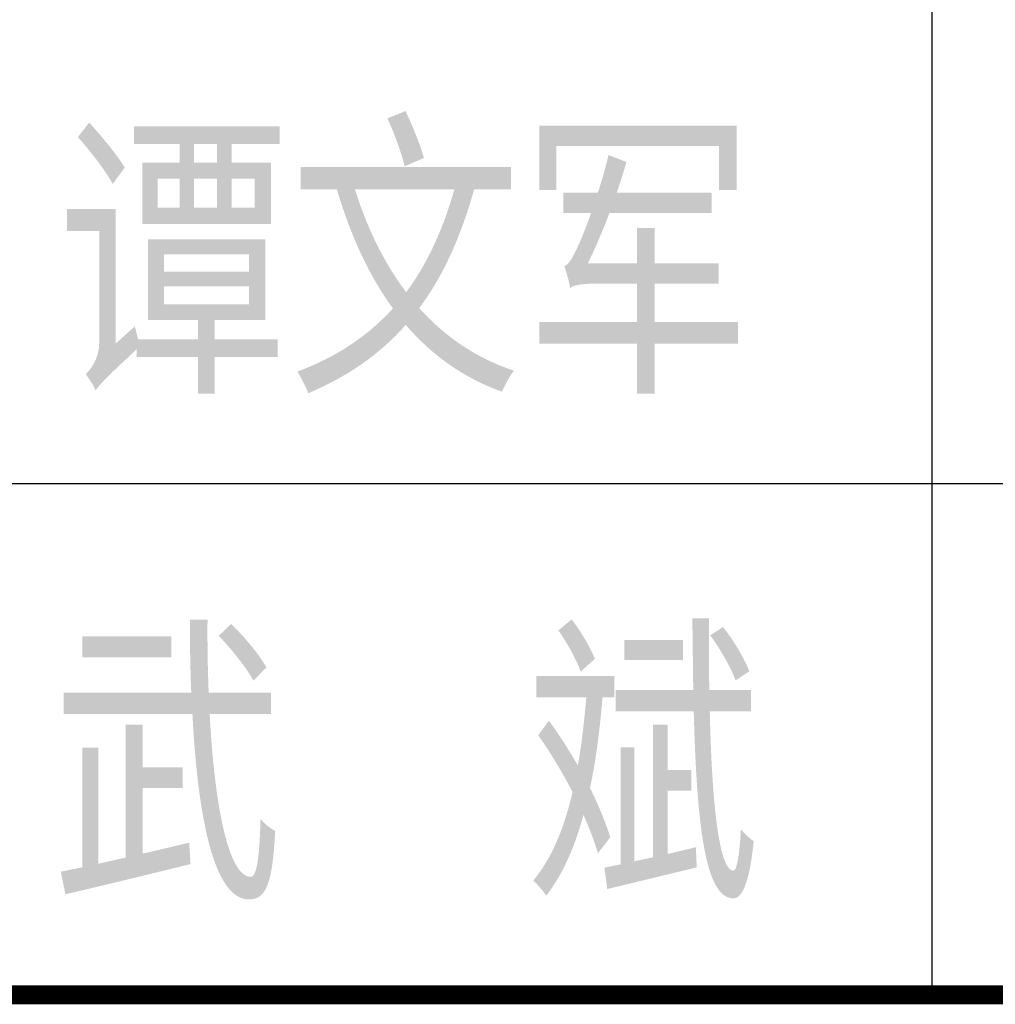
# Model space of a CAD drawing. Extents: x 427948 to 764348, y 274849 to 601549.
# Tile 42 of 212: x 592070 to 593597, y 523034 to 524575. Entities that reach past the tile are written whole.
import ezdxf
from ezdxf.enums import TextEntityAlignment as Align

# ---------------------------------------------------------------- set-up
doc = ezdxf.new("R2010")
doc.units = 0
doc.header["$LTSCALE"] = 1000
doc.header["$MEASUREMENT"] = 0
doc.layers.get('0').update_dxf_attribs({"linetype": 'CONTINUOUS'})
doc.layers.add('PUB_TITLE', color=4, linetype='CONTINUOUS')
doc.layers.add('TK', color=7, linetype='CONTINUOUS')
doc.styles.add('TKHZ1', font='txt', dxfattribs={"width": 0.8})

# ---------------------------------------------------------------- blocks, each defined once
blk = doc.blocks.new('24')
at = {"layer": 'PUB_TITLE'}
for p, q in [((-1112538.9, 154918.9), (-1112538.9, 159718.9)), ((-1116488.9, 155718.9), (-1110888.9, 155718.9)), ((-1116488.9, 154918.9), (-1110888.9, 154918.9)), ((-1116488.9, 154918.9), (-1110888.9, 154918.9))]:
    blk.add_line(p, q, dxfattribs=at)
at = {"layer": 'PUB_TITLE', "const_width": 29.8}
blk.add_lwpolyline([(-1116488.9, 154918.9), (-1110888.9, 154918.9)], dxfattribs=at)
at = {"layer": 'TK', "style": 'TKHZ1', "width": 0.8}
for s, p in [('谭文军', (-1113363.5, 156080.7)), ('武  斌', (-1113363.5, 155288.2))]:
    blk.add_text(s, height=350, dxfattribs=at).set_placement(p, align=Align.MIDDLE)

msp = doc.modelspace()

# ---------------------------------------------------------------- block references
msp.add_blockref('24', (1706036.9, 368130.5))

doc.saveas('drawing.dxf')
